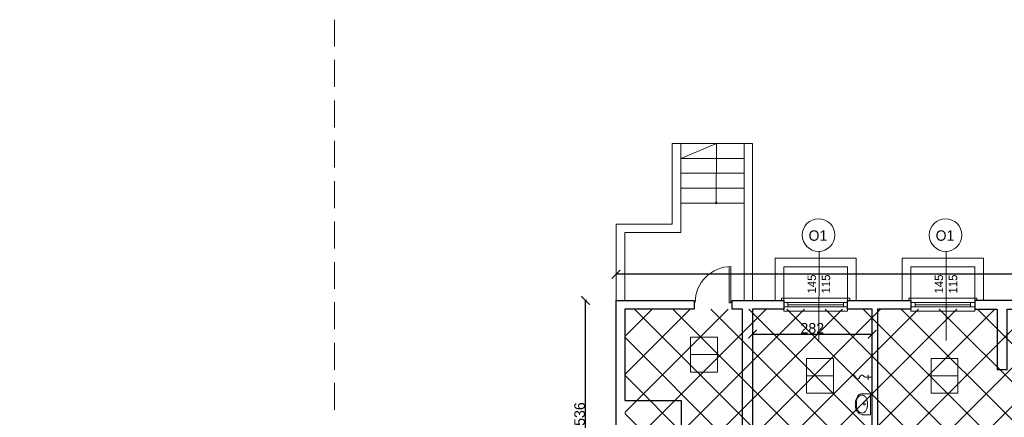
# Model space of a CAD drawing. Header units: centimetres. Extents: x -17621 to 77377, y -18613 to 66.
# Tile 27 of 173: x -13369 to -11048, y -8991 to -8053. Entities that reach past the tile are written whole.
import ezdxf

# ---------------------------------------------------------------- set-up
doc = ezdxf.new("R2010")
doc.units = ezdxf.units.CM
doc.layers.add('0-wymiarowanie rys.CAD', color=5, linetype='Continuous', lineweight=0, true_color=0x0000ff)
for name, color, linetype, lineweight in [('a_drzwi i okna', 2, 'Continuous', 0), ('a_inwentaryzacja', 141, 'Continuous', 0), ('a_wymiarowanie', 211, 'Continuous', 0), ('pomieszczenia', 191, 'Continuous', 5)]:
    doc.layers.add(name, color=color, linetype=linetype, lineweight=lineweight)
for name, color, linetype in [('PDF_A050 OPIS', 7, 'Continuous'), ('PDF_A250 SCHODY', 7, 'Continuous'), ('PDF_A310 STOLARKA ZEWNĘTRZNA', 7, 'Continuous'), ('PDF_A320 STOLARKA WEWNĘTRZNA', 7, 'Continuous'), ('PDF_A720 MEBLE', 7, 'Continuous'), ('PDF_WIDOKOWA', 7, 'Continuous'), ('PDF_WYPOSAŻENIE', 7, 'Continuous')]:
    doc.layers.add(name, color=color, linetype=linetype)
doc.styles.add('PDF Century Gothic', font='GOTHIC.TTF')
doc.dimstyles.new('ISO-25', dxfattribs={"dimtxt": 25, "dimasz": 20, "dimexe": 0.6, "dimexo": 0.375, "dimtad": 1, "dimdec": 0, "dimtxsty": 'PDF Century Gothic', "dimblk": 'ARCHTICK', "dimcen": 2.5, "dimadec": 1, "dimazin": 0, "dimtfac": 1, "dimtdec": 0, "dimtmove": 0, "dimatfit": 3, "dimldrblk": 'ARCHTICK', "dimfxl": 2, "dimfxlon": 1, "dimarcsym": 0})

# ---------------------------------------------------------------- blocks, each defined once
blk = doc.blocks.new('_ArchTick')
at = {"color": 0, "linetype": 'ByBlock', "const_width": 0.15}
blk.add_lwpolyline([(-0.5, -0.5), (0.5, 0.5)], dxfattribs=at)
blk = doc.blocks.new('*D879')
at = {"layer": 'a_wymiarowanie', "color": 0, "linetype": 'Continuous', "lineweight": -2, "transparency": 16777216}
for p, q in [((-11641.3, -8792.5), (-11641.3, -8795.1)), ((-11641.3, -8794.5), (-11359.4, -8794.5)), ((-11359.4, -8792.5), (-11359.4, -8795.1))]:
    blk.add_line(p, q, dxfattribs=at)
at = {"layer": 'Defpoints', "color": 0, "linetype": 'Continuous', "transparency": 16777216}
for p in [(-11641.3, -8735.2), (-11359.4, -8735.2), (-11359.4, -8794.5)]:
    blk.add_point(p, dxfattribs=at)
at = {"layer": 'a_wymiarowanie', "color": 0, "linetype": 'Continuous', "lineweight": -2, "transparency": 16777216, "xscale": 20, "yscale": 20, "zscale": 20, "rotation": 180}
blk.add_blockref('_ArchTick', (-11641.3, -8794.5), dxfattribs=at)
at = {"layer": 'a_wymiarowanie', "color": 0, "linetype": 'Continuous', "lineweight": -2, "transparency": 16777216, "xscale": 20, "yscale": 20, "zscale": 20}
blk.add_blockref('_ArchTick', (-11359.4, -8794.5), dxfattribs=at)
at = {"layer": 'a_wymiarowanie', "color": 0, "linetype": 'Continuous', "transparency": 16777216, "insert": (-11500.4, -8780.8), "char_height": 25, "attachment_point": 5, "style": 'PDF Century Gothic'}
blk.add_mtext('282', dxfattribs=at)
blk = doc.blocks.new('*D1039')
at = {"layer": '0-wymiarowanie rys.CAD', "color": 0, "linetype": 'Continuous', "lineweight": -2, "transparency": 16777216}
for p, q in [((-11963.1, -8655.3), (-11963.1, -8652.7)), ((-9543.3, -8653.3), (-11963.1, -8653.3)), ((-9543.3, -8655.3), (-9543.3, -8652.7))]:
    blk.add_line(p, q, dxfattribs=at)
at = {"layer": 'Defpoints', "color": 0, "linetype": 'Continuous', "transparency": 16777216}
for p in [(-11963.1, -8653.3), (-11963.1, -8714.9), (-9543.3, -8714.9)]:
    blk.add_point(p, dxfattribs=at)
at = {"layer": '0-wymiarowanie rys.CAD', "color": 0, "linetype": 'Continuous', "lineweight": -2, "transparency": 16777216, "xscale": 20, "yscale": 20, "zscale": 20, "rotation": 180}
blk.add_blockref('_ArchTick', (-11963.1, -8653.3), dxfattribs=at)
at = {"layer": '0-wymiarowanie rys.CAD', "color": 0, "linetype": 'Continuous', "lineweight": -2, "transparency": 16777216, "xscale": 20, "yscale": 20, "zscale": 20}
blk.add_blockref('_ArchTick', (-9543.3, -8653.3), dxfattribs=at)
at = {"layer": '0-wymiarowanie rys.CAD', "color": 0, "linetype": 'Continuous', "lineweight": 0, "transparency": 16777216, "insert": (-10753.2, -8639.6), "char_height": 25, "attachment_point": 5, "style": 'PDF Century Gothic'}
blk.add_mtext('2420', dxfattribs=at)
blk = doc.blocks.new('*D1052')
at = {"layer": '0-wymiarowanie rys.CAD', "color": 0, "linetype": 'Continuous', "lineweight": -2, "transparency": 16777216}
for p, q in [((-12033.1, -8714.9), (-12035.7, -8714.9)), ((-12035.1, -9251), (-12035.1, -8714.9)), ((-12033.1, -9251), (-12035.7, -9251))]:
    blk.add_line(p, q, dxfattribs=at)
at = {"layer": 'Defpoints', "color": 0, "linetype": 'Continuous', "transparency": 16777216}
for p in [(-12035.1, -8714.9), (-11963.1, -8714.9), (-11963.1, -9251)]:
    blk.add_point(p, dxfattribs=at)
at = {"layer": '0-wymiarowanie rys.CAD', "color": 0, "linetype": 'Continuous', "lineweight": -2, "transparency": 16777216, "xscale": 20, "yscale": 20, "zscale": 20}
for p, rotation in [((-12035.1, -8714.9), 90), ((-12035.1, -9251), 270)]:
    blk.add_blockref('_ArchTick', p, dxfattribs=dict(at, rotation=rotation))
at = {"layer": '0-wymiarowanie rys.CAD', "color": 0, "linetype": 'Continuous', "lineweight": 0, "transparency": 16777216, "insert": (-12048.9, -8982.9), "char_height": 25, "attachment_point": 5, "rotation": 90, "style": 'PDF Century Gothic'}
blk.add_mtext('536', dxfattribs=at)

msp = doc.modelspace()

# ---------------------------------------------------------------- hatches: boundary and pattern name
at = {"layer": 'a_inwentaryzacja', "linetype": 'Continuous', "lineweight": 5, "true_color": 0x636466, "transparency": 33554495}
h = msp.add_hatch(dxfattribs=at)
h.set_pattern_fill('ANSI37', color=251, scale=20)
h.paths.add_polyline_path([(-11942.7, -8735.2), (-9562.8, -8735.2), (-9562.8, -10514.9), (-11942.7, -10514.9)])
h.paths.add_polyline_path([(-14516.6, -10443.7), (-13890.1, -10443.7), (-13890.1, -11008.7), (-14516.6, -11008.7)])
h.paths.add_polyline_path([(-14516.6, -11036.6), (-13890.1, -11036.6), (-13890.1, -11601.6), (-14516.6, -11601.6)])
h.paths.add_polyline_path([(-14516.6, -11621.1), (-13890.1, -11621.1), (-13890.1, -12231), (-14516.6, -12231)])
h.paths.add_polyline_path([(-14516.6, -12251.4), (-14216.9, -12251.4), (-14216.9, -12669.6), (-14516.6, -12669.6)])
h.paths.add_polyline_path([(-14206.7, -12251.4), (-13890.1, -12251.4), (-13890.1, -12833.3), (-14206.7, -12833.3)])
h.paths.add_polyline_path([(-14516.6, -12681.5), (-14216.9, -12681.5), (-14216.9, -12833.3), (-14516.6, -12833.3)])
h.paths.add_polyline_path([(-15607.6, -12251.4), (-15607.6, -12831.3), (-15046.6, -12831.3), (-15046.6, -12431.7), (-14730.8, -12431.7), (-14730.8, -12251.4)])
h.paths.add_polyline_path([(-15034.7, -12443.6), (-14730.8, -12443.6), (-14730.8, -12831.3), (-15034.7, -12831.3)], flags=17)
h.paths.add_polyline_path([(-15607.6, -12851.6), (-14730.8, -12851.6), (-14730.8, -13111.3), (-15607.6, -13111.3)])
h.paths.add_polyline_path([(-15607.6, -11651.1), (-14730.8, -11651.1), (-14730.8, -12231), (-15607.6, -12231)])
h.paths.add_polyline_path([(-15607.6, -11343.7), (-14730.8, -11343.7), (-14730.8, -11631.6), (-15607.6, -11631.6)])
h.paths.add_polyline_path([(-15106.7, -13651.7), (-15287, -13651.7), (-15287, -13451.1), (-15106.7, -13451.1)])
h.paths.add_polyline_path([(-15093.2, -13451.1), (-14892.5, -13451.1), (-14892.5, -13651.7), (-15093.2, -13651.7)])
h.paths.add_polyline_path([(-14880.6, -13451.1), (-14730.8, -13451.1), (-14730.8, -13666.9), (-14880.6, -13666.9)])
h.paths.add_polyline_path([(-14892.5, -13666.1), (-15287, -13666.1), (-15287, -14010.4), (-14892.5, -14010.4)])
h.paths.add_polyline_path([(-14880.6, -13682.1), (-14730.8, -13682.1), (-14730.8, -14010.4), (-14880.6, -14010.4)])
h.paths.add_polyline_path([(-13537.5, -13682.1), (-14724.9, -13682.1), (-14724.9, -14010.4), (-13537.5, -14010.4)])
h.paths.add_polyline_path([(-12653.2, -11036.6), (-13885, -11036.6), (-13885, -11601.6), (-12653.2, -11601.6)])
h.paths.add_polyline_path([(-13885, -10443.7), (-12663.2, -10443.7), (-12663.2, -11008.7), (-13885, -11008.7)])
h.paths.add_polyline_path([(-13885, -11621.1), (-13174.6, -11621.1), (-13174.6, -12231), (-13885, -12231)])
h.paths.add_polyline_path([(-13169.5, -11621.1), (-12663.2, -11621.1), (-12663.2, -12231), (-13169.5, -12231)])
h.paths.add_polyline_path([(-13461.6, -12251.4), (-12648.2, -12251.4), (-12648.2, -12461.2), (-13461.6, -12461.2)])
h.paths.add_polyline_path([(-13878.2, -12251.4), (-13466.7, -12251.4), (-13466.7, -12833.3), (-13878.2, -12833.3)])
h.paths.add_polyline_path([(-13461.6, -12466.4), (-12868.1, -12466.4), (-12868.1, -12833.3), (-13461.6, -12833.3)])
h.paths.add_polyline_path([(-12856.3, -12466.4), (-12648.2, -12466.4), (-12648.2, -12833.3), (-12856.3, -12833.3)])
h.paths.add_polyline_path([(-14258.9, -12853.6), (-13890.1, -12853.6), (-13890.1, -13431.6), (-14258.9, -13431.6)])
h.paths.add_polyline_path([(-13878.2, -12853.6), (-13283, -12853.6), (-13283, -13431.6), (-13878.2, -13431.6)])
h.paths.add_polyline_path([(-13277.9, -12853.6), (-12648.2, -12853.6), (-12648.2, -13431.6), (-13277.9, -13431.6)])
h.paths.add_polyline_path([(-9236.8, -15998), (-8361.4, -15998), (-8361.4, -16573.6), (-9236.8, -16573.6)])
h.paths.add_polyline_path([(-8043, -15998), (-7163.3, -15998), (-7163.3, -16573.6), (-8043, -16573.6)])
h.paths.add_polyline_path([(-8336.8, -15998), (-8054.9, -15998), (-8054.9, -16573.6), (-8336.8, -16573.6)])
h.paths.add_polyline_path([(-8631.4, -15413.6), (-8054.9, -15413.6), (-8054.9, -15698.1), (-8631.4, -15698.1)])
h.paths.add_polyline_path([(-9230.9, -15413.6), (-8655.1, -15413.6), (-8655.1, -15698.1), (-9230.9, -15698.1)])
h.paths.add_polyline_path([(-9831.2, -15413.6), (-9255.4, -15413.6), (-9255.4, -15698.1), (-9831.2, -15698.1)])
h.paths.add_polyline_path([(-10437.4, -15413.6), (-9854.9, -15413.6), (-9854.9, -15698.1), (-10437.4, -15698.1)])
h.paths.add_polyline_path([(-9287.7, -15590.6), (-9287.7, -15520.2), (-9341.7, -15520.2), (-9341.7, -15590.6)], flags=16)
h.paths.add_polyline_path([(-10437.4, -12370.7), (-9854.9, -12370.7), (-9854.9, -12655.2), (-10437.4, -12655.2)])
h.paths.add_polyline_path([(-9831.2, -12370.7), (-9255.4, -12370.7), (-9255.4, -12655.2), (-9831.2, -12655.2)])
h.paths.add_polyline_path([(-9230.9, -12370.7), (-8650.1, -12370.7), (-8650.1, -12655.2), (-9230.9, -12655.2)])
h.paths.add_polyline_path([(-9236.8, -12955.1), (-8361.4, -12955.1), (-8361.4, -13531.5), (-9236.8, -13531.5)])
h.paths.add_polyline_path([(-8336.8, -12955.1), (-8054.9, -12955.1), (-8054.9, -13531.5), (-8336.8, -13531.5)])
h.paths.add_polyline_path([(-8043, -12955.1), (-7161.9, -12955.1), (-7161.9, -13531.7), (-8043, -13531.7)])
h.paths.add_polyline_path([(-3821.8, -15182.8), (-3577.7, -15182.8), (-3577.7, -15313.5), (-3821.8, -15313.5)])

# ---------------------------------------------------------------- linework, layer by layer
at = {"layer": 'a_drzwi i okna'}
for p, q in [((-11484.1, -8599.1), (-11484.6, -8809.3)), ((-11184.4, -8599.1), (-11184.9, -8809.3))]:
    msp.add_line(p, q, dxfattribs=at)
for centre in [(-11485.7, -8560.7), (-11186, -8560.7)]:
    msp.add_circle(centre, 38.4, dxfattribs=at)
at = {"layer": 'a_inwentaryzacja', "lineweight": 25}
for p, q in [((-11963.1, -9337.2), (-11963.1, -8714.9)), ((-11963.1, -8714.9), (-11779.3, -8714.9)), ((-11779.3, -8714.9), (-11779.3, -8735.2)), ((-11779.3, -8735.2), (-11942.7, -8735.2)), ((-11942.7, -8735.2), (-11942.7, -8951.1)), ((-11942.7, -8951.1), (-11809.8, -8951.1)), ((-11809.8, -8951.1), (-11809.8, -9326.1))]:
    msp.add_line(p, q, dxfattribs=at)
for points in [[(-11611.7, -9337.2), (-11689.6, -9337.2), (-11689.6, -9326.1), (-11665, -9326.1), (-11665, -8735.2), (-11689.6, -8735.2), (-11689.6, -8714.9), (-11567.7, -8714.9), (-11567.7, -8735.2), (-11641.3, -8735.2), (-11641.3, -9313.4), (-11611.7, -9313.4)], [(-11267.9, -8714.9), (-11267.9, -8735.2), (-11346.7, -8735.2), (-11346.7, -9313.4), (-11064.7, -9313.4), (-11064.7, -9056.9), (-11041, -9056.9), (-11041, -9313.4), (-10921.7, -9313.4), (-10921.7, -9337.2), (-11382.2, -9337.2), (-11382.2, -9313.4), (-11359.4, -9313.4), (-11359.4, -8735.2), (-11417, -8735.2), (-11417, -8714.9)], [(-10968.2, -8714.9), (-11117.2, -8714.9), (-11117.2, -8735.2), (-11064.7, -8735.2), (-11064.7, -8877.4), (-11041, -8877.4), (-11041, -8735.2), (-10968.2, -8735.2)]]:
    msp.add_lwpolyline(points, close=True, dxfattribs=at)
at = {"layer": 'PDF_A050 OPIS', "lineweight": 0}
msp.add_lwpolyline([(-11727.4, -8482.9), (-11726.5, -8344.9), (-11810.7, -8380.4)], dxfattribs=at)
msp.add_circle((-11726.7, -8484.6), 2.12, dxfattribs=at)
at = {"layer": 'PDF_A250 SCHODY', "lineweight": 5}
for points in [[(-11660.8, -8344.9), (-11831, -8344.9), (-11831, -8535.4), (-11963.1, -8535.4), (-11963.1, -8714.9)], [(-11942.7, -8714.9), (-11942.7, -8554.8), (-11810.7, -8554.8), (-11810.7, -8344.9)], [(-11660.8, -8714.9), (-11660.8, -8344.9), (-11641.3, -8344.9), (-11641.3, -8714.9)], [(-11660.8, -8380.4), (-11810.7, -8380.4)], [(-11660.8, -8415.1), (-11810.7, -8415.1)], [(-11660.8, -8449.9), (-11810.7, -8449.9)], [(-11660.8, -8485.4), (-11810.7, -8485.4)]]:
    msp.add_lwpolyline(points, dxfattribs=at)
at = {"layer": 'PDF_A310 STOLARKA ZEWNĘTRZNA', "lineweight": 5}
for points in [[(-11567.7, -8740.3), (-11567.7, -8714.9), (-11572.7, -8714.9), (-11572.7, -8709.8), (-11417, -8709.8), (-11411.9, -8709.8), (-11411.9, -8714.9), (-11417, -8714.9), (-11417, -8740.3)], [(-11567.7, -8730.1), (-11558.3, -8730.1), (-11427.1, -8730.1), (-11417, -8730.1), (-11417, -8719.9), (-11427.1, -8719.9), (-11558.3, -8719.9), (-11567.7, -8719.9)], [(-11267.9, -8740.3), (-11267.9, -8714.9), (-11273, -8714.9), (-11273, -8709.8), (-11117.2, -8709.8), (-11112.2, -8709.8), (-11112.2, -8714.9), (-11117.2, -8714.9), (-11117.2, -8740.3)], [(-11267.9, -8730.1), (-11257.8, -8730.1), (-11127.4, -8730.1), (-11117.2, -8730.1), (-11117.2, -8719.9), (-11127.4, -8719.9), (-11257.8, -8719.9), (-11267.9, -8719.9)]]:
    msp.add_lwpolyline(points, close=True, dxfattribs=at)
for points in [[(-11558.3, -8719.9), (-11558.3, -8730.1)], [(-11558.3, -8725), (-11427.1, -8725)], [(-11427.1, -8719.9), (-11427.1, -8730.1)], [(-11257.8, -8719.9), (-11257.8, -8730.1)], [(-11257.8, -8725), (-11127.4, -8725)], [(-11127.4, -8719.9), (-11127.4, -8730.1)]]:
    msp.add_lwpolyline(points, dxfattribs=at)
at = {"layer": 'PDF_A320 STOLARKA WEWNĘTRZNA', "lineweight": 5}
msp.add_lwpolyline([(-11692.1, -8636.1), (-11692.1, -8720.8), (-11696.4, -8720.8), (-11696.4, -8636.1)], dxfattribs=at)
msp.add_arc((-11691.5, -8720), 85.1, 90, 180, dxfattribs=at)
at = {"layer": 'PDF_A720 MEBLE', "lineweight": 0}
for points in [[(-11379.1, -8939.2, 0.138479), (-11383.3, -8938, 0.138478), (-11387.5, -8939.2)], [(-11397.6, -8949.7, 0.068248), (-11398.9, -8959.6, 0.068273), (-11397.6, -8969.5)], [(-11395.2, -8950.6, 0.068248), (-11396.4, -8959.6, 0.068272), (-11395.2, -8968.6)], [(-11371.4, -8968.6, 0.068272), (-11370.2, -8959.6, 0.068272), (-11371.4, -8950.6)], [(-11387.5, -8979.2, 0.138478), (-11383.3, -8980.4, 0.138478), (-11379.1, -8979.2)]]:
    msp.add_lwpolyline(points, format="xyb", dxfattribs=at)
msp.add_lwpolyline([(-11383.1, -8935), (-11362.8, -8935), (-11362.8, -8984.9), (-11383.1, -8984.9)], dxfattribs=at)
msp.add_circle((-11377.4, -8959.6), 2.12, dxfattribs=at)
for centre, radius, start, end in [((-11378.2, -8952), 19, 121.5345, 145.9791), ((-11379, -8952), 15.7, 121.5344, 145.979), ((-11382.4, -8946.1), 11.4, 89.9982, 121.5344), ((-11387.5, -8952), 15.7, 34.0118, 58.4566), ((-11371.4, -8956.2), 26.7, 145.9791, 164.3756), ((-11373.1, -8956.2), 23.3, 145.979, 164.3756), ((-11393.4, -8956.2), 23.3, 15.6153, 34.0119), ((-11372.3, -8962.2), 26.7, 195.6152, 214.0119), ((-11373.1, -8962.2), 23.3, 195.6153, 214.0119), ((-11378.2, -8966.4), 19, 214.012, 238.4565), ((-11379, -8966.4), 15.7, 214.0118, 238.4566), ((-11382.4, -8972.3), 11.4, 238.4566, 269.9927), ((-11387.5, -8966.4), 15.7, 301.5288, 325.9737), ((-11393.4, -8962.2), 23.3, 325.9736, 344.3701)]:
    msp.add_arc(centre, radius, start, end, dxfattribs=at)
at = {"layer": 'PDF_WIDOKOWA', "lineweight": 5}
for points in [[(-12626.8, -8052.8), (-12626.8, -8116.3)], [(-12626.8, -8147.6), (-12626.8, -8211.1)], [(-12626.8, -8243.3), (-12626.8, -8306.8)], [(-12626.8, -8338.1), (-12626.8, -8401.6)], [(-12626.8, -8433.8), (-12626.8, -8497.3)], [(-12626.8, -8528.6), (-12626.8, -8592.1)], [(-12626.8, -8624.3), (-12626.8, -8687.8)], [(-11396.6, -8714.9), (-11396.6, -8615), (-11588, -8615), (-11588, -8714.9)], [(-11417, -8714.9), (-11417, -8635.3), (-11567.7, -8635.3), (-11567.7, -8714.9)], [(-11096.9, -8714.9), (-11096.9, -8615), (-11288.3, -8615), (-11288.3, -8714.9)], [(-11117.2, -8714.9), (-11117.2, -8635.3), (-11267.9, -8635.3), (-11267.9, -8714.9)], [(-12626.8, -8719.1), (-12626.8, -8782.6)], [(-12626.8, -8814.8), (-12626.8, -8878.3)], [(-12626.8, -8909.6), (-12626.8, -8973.1)]]:
    msp.add_lwpolyline(points, dxfattribs=at)
at = {"layer": 'PDF_WYPOSAŻENIE', "lineweight": 18}
msp.add_lwpolyline([(-11374, -8895.7, -0.253699), (-11379.4, -8892.7, 0.746306), (-11387.9, -8895.3)], format="xyb", dxfattribs=at)
for points in [[(-11368.7, -8890.1), (-11368.7, -8902)], [(-11374.6, -8896), (-11359.4, -8896)]]:
    msp.add_lwpolyline(points, dxfattribs=at)
for centre, start, end in [((-11403.6, -8895.3), 0.0055, 180), ((-11393.4, -8895.3), 179.9999, 359.9999)]:
    msp.add_arc(centre, 4.66, start, end, dxfattribs=at)
at = {"layer": 'pomieszczenia'}
for p, q in [((-11787.3, -8842.7), (-11724.2, -8842.7)), ((-11513.8, -8892.7), (-11450.7, -8892.7)), ((-11220.4, -8892.7), (-11157.3, -8892.7))]:
    msp.add_line(p, q, dxfattribs=at)
for points in [[(-11787.3, -8801.5), (-11724.2, -8801.5), (-11724.2, -8883.9), (-11787.3, -8883.9)], [(-11513.8, -8851.5), (-11450.7, -8851.5), (-11450.7, -8933.8), (-11513.8, -8933.8)], [(-11220.4, -8851.5), (-11157.3, -8851.5), (-11157.3, -8933.8), (-11220.4, -8933.8)]]:
    msp.add_lwpolyline(points, close=True, dxfattribs=at)

# ---------------------------------------------------------------- texts
at = {"layer": 'a_drzwi i okna', "char_height": 24.55, "attachment_point": 7, "style": 'PDF Century Gothic'}
for insert in [(-11509, -8574.5), (-11209.3, -8574.5)]:
    msp.add_mtext_dynamic_manual_height_columns('O1', width=220.698, gutter_width=15.3, heights=[199.8], dxfattribs=dict(at, insert=insert))
at = {"layer": 'a_drzwi i okna', "char_height": 20, "attachment_point": 1, "rotation": 90, "style": 'PDF Century Gothic'}
for insert in [(-11511.6, -8698.5), (-11211.9, -8698.5)]:
    msp.add_mtext_dynamic_manual_height_columns('145\\P115', width=179.816, gutter_width=12.5, heights=[162.8], dxfattribs=dict(at, insert=insert))

# ---------------------------------------------------------------- dimensions: what is measured, and where the dimension line sits
at = {"layer": '0-wymiarowanie rys.CAD', "linetype": 'Continuous', "lineweight": 0}
dim = msp.add_linear_dim(base=(-11963.1, -8653.3), p1=(-9543.3, -8714.9), p2=(-11963.1, -8714.9), dimstyle='ISO-25', dxfattribs=at)
dim.commit()
dim.dimension.update_dxf_attribs({"geometry": '*D1039', "text_midpoint": (-10753.2, -8639.6)})
dim = msp.add_linear_dim(base=(-12035.1, -8714.9), p1=(-11963.1, -9251), p2=(-11963.1, -8714.9), angle=90, dimstyle='ISO-25', dxfattribs=at)
dim.commit()
dim.dimension.update_dxf_attribs({"geometry": '*D1052', "text_midpoint": (-12048.9, -8982.9)})
at = {"layer": 'a_wymiarowanie', "linetype": 'Continuous'}
dim = msp.add_linear_dim(base=(-11359.4, -8794.5), p1=(-11641.3, -8735.2), p2=(-11359.4, -8735.2), dimstyle='ISO-25', dxfattribs=at)
dim.commit()
dim.dimension.update_dxf_attribs({"geometry": '*D879', "text_midpoint": (-11500.4, -8780.8)})

doc.saveas('drawing.dxf')
